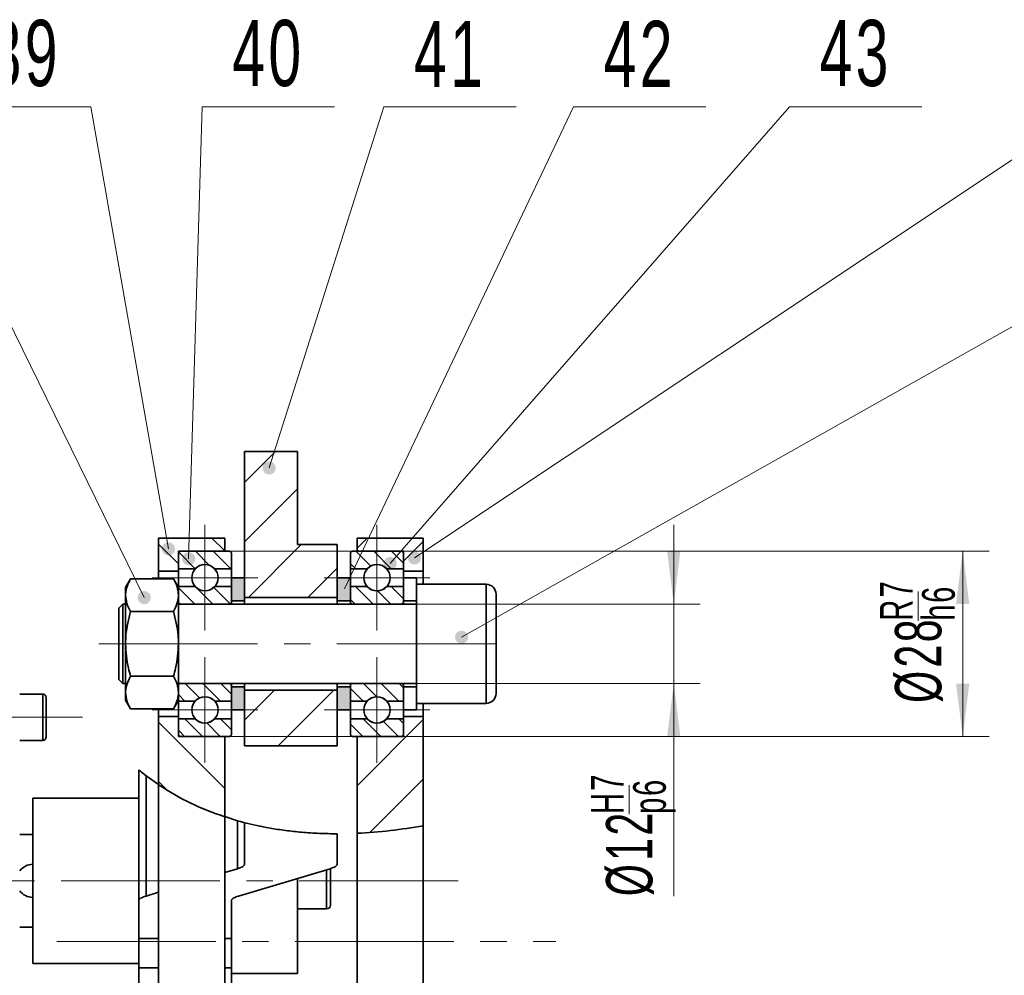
# Model space of a CAD drawing. Header units: millimetres. Extents: x -594 to 594, y -420 to 420.
# Tile 63 of 64: x 411 to 485, y 278 to 350. Entities that reach past the tile are written whole.
import ezdxf

# ---------------------------------------------------------------- set-up
doc = ezdxf.new("R2010")
doc.units = ezdxf.units.MM
doc.linetypes.add('点画线', pattern=[18, 12, -2, 2, -2])
doc.layers.get('0').update_dxf_attribs({"lineweight": 35})
for name, color, linetype, lineweight in [('中心线层', 1, '点画线', 18), ('几何体', 7, 'Continuous', 35), ('尺寸线层', 3, 'Continuous', 18), ('细实线层', 7, 'Continuous', 18)]:
    doc.layers.add(name, color=color, linetype=linetype, lineweight=lineweight)
doc.styles.add('标准', font='txt', dxfattribs={"width": 0.667})
doc.dimstyles.new('GB_尺寸', dxfattribs={"dimtxt": 3.5, "dimasz": 4, "dimexe": 2, "dimexo": 0, "dimtad": 1, "dimdsep": 46, "dimtxsty": '标准', "dimblk": '_CAXARROW', "dimcen": 0, "dimdle": 6, "dimazin": 2, "dimtfac": 0.707107, "dimtdec": 3, "dimtmove": 2, "dimatfit": 3, "dimfxl": 0, "dimfrac": 2, "dimtolj": 1, "dimtzin": 0, "dimarcsym": 0})
pattern_1 = [(135, (0, 0), (-0.6735192, -0.6735192), [])]
pattern_2 = [(135, (0, 0), (-2.245064, -2.245064), [])]

# ---------------------------------------------------------------- blocks, each defined once
blk = doc.blocks.new('*X11')
at = {"layer": '尺寸线层', "color": 0}
blk.add_line((478.555, 304.947), (478.555, 307.156), dxfattribs=at)
at = {"layer": '尺寸线层', "color": 0, "char_height": 3.5, "attachment_point": 1, "rotation": 90, "line_spacing_factor": 1.15057, "style": '标准'}
for s, insert, width in [('\\T1.1;{\\H0.707107x;R7}', (475.668, 304.947), 8.83727), ('\\T1.1;{\\H0.707107x;h6}', (478.847, 304.947), 8.83727), ('\\T1.1;%%C28', (476.805, 298.733), 33.69149)]:
    blk.add_mtext(s, dxfattribs=dict(at, insert=insert, width=width))
blk = doc.blocks.new('*X10')
at = {"layer": '尺寸线层', "linetype": 'Continuous'}
for points in [[(481.92, 310.202), (481.42, 306.202), (482.42, 306.202)], [(481.92, 296.202), (481.42, 300.202), (482.42, 300.202)]]:
    blk.add_hatch(color=0, dxfattribs=at).paths.add_polyline_path(points, flags=0)
at = {"layer": '尺寸线层', "color": 0, "linetype": 'Continuous'}
for p, q in [((426.154, 310.202), (483.92, 310.202)), ((481.92, 296.202), (481.92, 310.202)), ((426.504, 296.202), (483.92, 296.202))]:
    blk.add_line(p, q, dxfattribs=at)
at = {"layer": '尺寸线层', "color": 0}
blk.add_blockref('*X11', (0, 0), dxfattribs=at)
blk = doc.blocks.new('_CAXARROW')
blk.add_hatch(color=0).paths.add_polyline_path([(0, 0), (-1, 0.125), (-1, -0.125)], flags=0)
blk = doc.blocks.new('*X13')
at = {"layer": '尺寸线层', "color": 0}
blk.add_line((456.718, 290.332), (456.718, 292.524), dxfattribs=at)
at = {"layer": '尺寸线层', "color": 0, "char_height": 3.5, "attachment_point": 1, "rotation": 90, "line_spacing_factor": 1.15057, "style": '标准'}
for s, insert, width in [('\\T1.1;{\\H0.707107x;H7}', (453.83, 290.332), 8.76588), ('\\T1.1;{\\H0.707107x;p6}', (457.01, 290.346), 8.76588), ('\\T1.1;%%C12', (454.968, 284.119), 33.62011)]:
    blk.add_mtext(s, dxfattribs=dict(at, insert=insert, width=width))
blk = doc.blocks.new('*X12')
at = {"layer": '尺寸线层', "linetype": 'Continuous'}
for points in [[(460.083, 306.202), (459.583, 310.202), (460.583, 310.202)], [(460.083, 300.202), (459.583, 296.202), (460.583, 296.202)]]:
    blk.add_hatch(color=0, dxfattribs=at).paths.add_polyline_path(points, flags=0)
at = {"layer": '尺寸线层', "color": 0, "linetype": 'Continuous'}
for p, q in [((460.083, 284.119), (460.083, 312.202)), ((424.654, 306.202), (462.083, 306.202)), ((424.654, 300.202), (462.083, 300.202))]:
    blk.add_line(p, q, dxfattribs=at)
at = {"layer": '尺寸线层', "color": 0}
blk.add_blockref('*X13', (0, 0), dxfattribs=at)
blk = doc.blocks.new('*X15')
at = {"layer": '尺寸线层', "color": 0}
blk.add_line((475.444, 273.109), (475.444, 275.318), dxfattribs=at)
at = {"layer": '尺寸线层', "color": 0, "char_height": 3.5, "attachment_point": 1, "rotation": 90, "line_spacing_factor": 1.15057, "style": '标准'}
for s, insert, width in [('\\T1.1;{\\H0.707107x;R7}', (472.557, 273.109), 8.83727), ('\\T1.1;{\\H0.707107x;h6}', (475.737, 273.109), 8.83727), ('\\T1.1;%%C28', (473.694, 266.895), 33.69149)]:
    blk.add_mtext(s, dxfattribs=dict(at, insert=insert, width=width))
blk = doc.blocks.new('*X14')
at = {"layer": '尺寸线层', "linetype": 'Continuous'}
for points in [[(478.81, 265.202), (478.31, 269.202), (479.31, 269.202)], [(478.81, 251.202), (478.31, 247.202), (479.31, 247.202)]]:
    blk.add_hatch(color=0, dxfattribs=at).paths.add_polyline_path(points, flags=0)
at = {"layer": '尺寸线层', "color": 0, "linetype": 'Continuous'}
for p, q in [((478.81, 245.202), (478.81, 275.318)), ((424.654, 265.202), (480.81, 265.202)), ((424.654, 251.202), (480.81, 251.202))]:
    blk.add_line(p, q, dxfattribs=at)
at = {"layer": '尺寸线层', "color": 0}
blk.add_blockref('*X15', (0, 0), dxfattribs=at)
blk = doc.blocks.new('*X68')
at = {"layer": '细实线层', "lineweight": 18}
h = blk.add_hatch(color=0, dxfattribs=at)
edge = h.paths.add_edge_path(flags=0)
edge.add_arc((0, 0), 0.5, 0, 360)
at = {"layer": '细实线层', "color": 0}
for p, q in [((-18.186, 37.107), (-28.186, 37.107)), ((0, 0), (-18.186, 37.107))]:
    blk.add_line(p, q, dxfattribs=at)
at = {"layer": '细实线层', "color": 0, "lineweight": 18, "insert": (-23.186, 38.607), "char_height": 5, "width": 17, "attachment_point": 8, "line_spacing_factor": 1.15057, "style": '标准'}
blk.add_mtext('\\T1.1;38', dxfattribs=at)
blk = doc.blocks.new('*X69')
at = {"layer": '细实线层', "lineweight": 18}
h = blk.add_hatch(color=0, dxfattribs=at)
edge = h.paths.add_edge_path(flags=0)
edge.add_arc((0, 0), 0.5, 0, 360)
at = {"layer": '细实线层', "color": 0}
for p, q in [((-5.859, 33.416), (-15.859, 33.416)), ((0, 0), (-5.859, 33.416))]:
    blk.add_line(p, q, dxfattribs=at)
at = {"layer": '细实线层', "color": 0, "lineweight": 18, "insert": (-10.859, 34.916), "char_height": 5, "width": 17, "attachment_point": 8, "line_spacing_factor": 1.15057, "style": '标准'}
blk.add_mtext('\\T1.1;39', dxfattribs=at)
blk = doc.blocks.new('*X70')
at = {"layer": '细实线层', "lineweight": 18}
h = blk.add_hatch(color=0, dxfattribs=at)
edge = h.paths.add_edge_path(flags=0)
edge.add_arc((0, 0), 0.5, 0, 360)
at = {"layer": '细实线层', "color": 0}
for p, q in [((0, 0), (1.024, 34.177)), ((1.024, 34.177), (11.024, 34.177))]:
    blk.add_line(p, q, dxfattribs=at)
at = {"layer": '细实线层', "color": 0, "lineweight": 18, "insert": (6.024, 35.677), "char_height": 5, "width": 17, "attachment_point": 8, "line_spacing_factor": 1.15057, "style": '标准'}
blk.add_mtext('\\T1.1;40', dxfattribs=at)
blk = doc.blocks.new('*X71')
at = {"layer": '细实线层', "lineweight": 18}
h = blk.add_hatch(color=0, dxfattribs=at)
edge = h.paths.add_edge_path(flags=0)
edge.add_arc((0, 0), 0.5, 0, 360)
at = {"layer": '细实线层', "color": 0}
for p, q in [((0, 0), (8.671, 27.303)), ((8.671, 27.303), (18.671, 27.303))]:
    blk.add_line(p, q, dxfattribs=at)
at = {"layer": '细实线层', "color": 0, "lineweight": 18, "insert": (13.671, 28.803), "char_height": 5, "width": 17, "attachment_point": 8, "line_spacing_factor": 1.15057, "style": '标准'}
blk.add_mtext('\\T1.1;41', dxfattribs=at)
blk = doc.blocks.new('*X72')
at = {"layer": '细实线层', "lineweight": 18}
h = blk.add_hatch(color=0, dxfattribs=at)
edge = h.paths.add_edge_path(flags=0)
edge.add_arc((0, 0), 0.5, 0, 360)
at = {"layer": '细实线层', "color": 0}
for p, q in [((0, 0), (17.304, 36.443)), ((17.304, 36.443), (27.304, 36.443))]:
    blk.add_line(p, q, dxfattribs=at)
at = {"layer": '细实线层', "color": 0, "lineweight": 18, "insert": (22.304, 37.943), "char_height": 5, "width": 17, "attachment_point": 8, "line_spacing_factor": 1.15057, "style": '标准'}
blk.add_mtext('\\T1.1;42', dxfattribs=at)
blk = doc.blocks.new('*X73')
at = {"layer": '细实线层', "lineweight": 18}
h = blk.add_hatch(color=0, dxfattribs=at)
edge = h.paths.add_edge_path(flags=0)
edge.add_arc((0, 0), 0.5, 0, 360)
at = {"layer": '细实线层', "color": 0}
for p, q in [((0, 0), (30.182, 34.529)), ((30.182, 34.529), (40.182, 34.529))]:
    blk.add_line(p, q, dxfattribs=at)
at = {"layer": '细实线层', "color": 0, "lineweight": 18, "insert": (35.182, 36.029), "char_height": 5, "width": 17, "attachment_point": 8, "line_spacing_factor": 1.15057, "style": '标准'}
blk.add_mtext('\\T1.1;43', dxfattribs=at)
blk = doc.blocks.new('*X74')
at = {"layer": '细实线层', "lineweight": 18}
h = blk.add_hatch(color=0, dxfattribs=at)
edge = h.paths.add_edge_path(flags=0)
edge.add_arc((0, 0), 0.5, 0, 360)
at = {"layer": '细实线层', "color": 0}
for p, q in [((0, 0), (51.159, 34.106)), ((51.159, 34.106), (61.159, 34.106))]:
    blk.add_line(p, q, dxfattribs=at)
at = {"layer": '细实线层', "color": 0, "lineweight": 18, "insert": (56.159, 35.606), "char_height": 5, "width": 17, "attachment_point": 8, "line_spacing_factor": 1.15057, "style": '标准'}
blk.add_mtext('\\T1.1;44', dxfattribs=at)
blk = doc.blocks.new('*X75')
at = {"layer": '细实线层', "lineweight": 18}
h = blk.add_hatch(color=0, dxfattribs=at)
edge = h.paths.add_edge_path(flags=0)
edge.add_arc((0, 0), 0.5, 0, 360)
at = {"layer": '细实线层', "color": 0}
blk.add_line((0, 0), (71.088, 40.094), dxfattribs=at)

msp = doc.modelspace()

# ---------------------------------------------------------------- hatches: boundary and pattern name
at = {"linetype": 'Continuous', "lineweight": 18}
h = msp.add_hatch(dxfattribs=at)
h.set_pattern_fill('ANSI31', color=256, style=0, pattern_type=0)
h.paths.add_polyline_path([(434.654, 306.702), (434.654, 310.702), (431.654, 310.702), (431.654, 317.734), (427.654, 317.734), (427.654, 306.702)], flags=0)
h = msp.add_hatch(dxfattribs=at)
h.set_pattern_fill('ANSI31', color=256, style=0, pattern_type=0)
h.set_pattern_definition(pattern_2)
h.paths.add_polyline_path([(426.154, 311.202), (421.154, 311.202), (421.154, 308.702), (422.654, 308.702), (422.654, 310.202), (426.154, 310.202)], flags=0)
h = msp.add_hatch(dxfattribs=at)
h.set_pattern_fill('ANSI31', color=256, style=0, pattern_type=0)
h.paths.add_polyline_path([(441.154, 311.202), (436.154, 311.202), (436.154, 310.202), (439.654, 310.202), (439.654, 308.702), (441.154, 308.702)], flags=0)
h = msp.add_hatch(dxfattribs=at)
h.set_pattern_fill('ANSI31', color=256, style=0, pattern_type=0)
h.set_pattern_definition(pattern_1)
edge = h.paths.add_edge_path(flags=0)
edge.add_arc((426.504, 310.052), 0.15, 0, 90)
edge.add_line((426.504, 310.202), (422.804, 310.202))
edge.add_arc((422.804, 310.052), 0.15, 90, 180)
edge.add_line((422.654, 310.052), (422.654, 308.868))
edge.add_line((422.654, 308.868), (423.916, 308.868))
edge.add_arc((424.654, 308.202), 0.995, 42.06836, 137.93164, ccw=False)
edge.add_line((425.393, 308.868), (426.654, 308.868))
edge.add_line((426.654, 308.868), (426.654, 310.052))
h = msp.add_hatch(dxfattribs=at)
h.set_pattern_fill('ANSI31', color=256, style=0, pattern_type=0)
h.set_pattern_definition(pattern_1)
edge = h.paths.add_edge_path(flags=0)
edge.add_arc((435.804, 310.052), 0.15, 90, 180)
edge.add_line((435.804, 310.202), (439.504, 310.202))
edge.add_arc((439.504, 310.052), 0.15, 0, 90)
edge.add_line((439.654, 310.052), (439.654, 308.868))
edge.add_line((439.654, 308.868), (438.393, 308.868))
edge.add_arc((437.654, 308.202), 0.995, 42.06836, 137.93164, ccw=False)
edge.add_line((436.916, 308.868), (435.654, 308.868))
edge.add_line((435.654, 308.868), (435.654, 310.052))
h = msp.add_hatch(dxfattribs=at)
h.set_pattern_fill('ANSI31', color=256, style=0, pattern_type=0)
h.paths.add_polyline_path([(427.654, 308.202), (426.654, 308.202), (426.654, 306.452), (427.654, 306.452)], flags=0)
h = msp.add_hatch(dxfattribs=at)
h.set_pattern_fill('ANSI31', color=256, style=0, pattern_type=0)
h.set_pattern_definition(pattern_2)
h.paths.add_polyline_path([(435.654, 308.202), (434.654, 308.202), (434.654, 306.452), (435.654, 306.452)], flags=0)
h = msp.add_hatch(dxfattribs=at)
h.set_pattern_fill('ANSI31', color=256, style=0, pattern_type=0)
h.set_pattern_definition(pattern_2)
h.paths.add_polyline_path([(440.654, 308.202), (439.654, 308.202), (439.654, 306.452), (440.654, 306.452)], flags=0)
h = msp.add_hatch(dxfattribs=at)
h.set_pattern_fill('ANSI31', color=256, style=0, pattern_type=0)
h.set_pattern_definition(pattern_1)
edge = h.paths.add_edge_path(flags=0)
edge.add_arc((424.654, 308.202), 0.995, 222.06836, 317.93164, ccw=False)
edge.add_line((423.916, 307.535), (422.654, 307.535))
edge.add_line((422.654, 307.535), (422.654, 306.352))
edge.add_arc((422.804, 306.352), 0.15, 180, 270)
edge.add_line((422.804, 306.202), (426.504, 306.202))
edge.add_arc((426.504, 306.352), 0.15, 270, 360)
edge.add_line((426.654, 306.352), (426.654, 307.535))
edge.add_line((426.654, 307.535), (425.393, 307.535))
h = msp.add_hatch(dxfattribs=at)
h.set_pattern_fill('ANSI31', color=256, style=0, pattern_type=0)
h.set_pattern_definition(pattern_1)
edge = h.paths.add_edge_path(flags=0)
edge.add_arc((437.654, 308.202), 0.995, 222.06836, 317.93164, ccw=False)
edge.add_line((438.393, 307.535), (439.654, 307.535))
edge.add_line((439.654, 307.535), (439.654, 306.352))
edge.add_arc((439.504, 306.352), 0.15, 270, 360)
edge.add_line((439.504, 306.202), (435.804, 306.202))
edge.add_arc((435.804, 306.352), 0.15, 180, 270)
edge.add_line((435.654, 306.352), (435.654, 307.535))
edge.add_line((435.654, 307.535), (436.916, 307.535))
h = msp.add_hatch(dxfattribs=at)
h.set_pattern_fill('ANSI31', color=256, style=0, pattern_type=0)
h.set_pattern_definition(pattern_1)
edge = h.paths.add_edge_path(flags=0)
edge.add_arc((424.654, 298.202), 0.995, 42.06836, 137.93164, ccw=False)
edge.add_line((423.916, 298.868), (422.654, 298.868))
edge.add_line((422.654, 298.868), (422.654, 300.052))
edge.add_arc((422.804, 300.052), 0.15, 90, 180)
edge.add_line((422.804, 300.202), (426.504, 300.202))
edge.add_arc((426.504, 300.052), 0.15, 0, 90)
edge.add_line((426.654, 300.052), (426.654, 298.868))
edge.add_line((426.654, 298.868), (425.393, 298.868))
h = msp.add_hatch(dxfattribs=at)
h.set_pattern_fill('ANSI31', color=256, style=0, pattern_type=0)
h.set_pattern_definition(pattern_2)
h.paths.add_polyline_path([(434.654, 298.202), (435.654, 298.202), (435.654, 299.952), (434.654, 299.952)], flags=0)
h = msp.add_hatch(dxfattribs=at)
h.set_pattern_fill('ANSI31', color=256, style=0, pattern_type=0)
h.set_pattern_definition(pattern_1)
edge = h.paths.add_edge_path(flags=0)
edge.add_arc((437.654, 298.202), 0.995, 42.06836, 137.93164, ccw=False)
edge.add_line((438.393, 298.868), (439.654, 298.868))
edge.add_line((439.654, 298.868), (439.654, 300.052))
edge.add_arc((439.504, 300.052), 0.15, 360, 450)
edge.add_line((439.504, 300.202), (435.804, 300.202))
edge.add_arc((435.804, 300.052), 0.15, 90, 180)
edge.add_line((435.654, 300.052), (435.654, 298.868))
edge.add_line((435.654, 298.868), (436.916, 298.868))
h = msp.add_hatch(dxfattribs=at)
h.set_pattern_fill('ANSI31', color=256, style=0, pattern_type=0)
h.set_pattern_definition(pattern_2)
h.paths.add_polyline_path([(439.654, 298.202), (440.654, 298.202), (440.654, 299.952), (439.654, 299.952)], flags=0)
h = msp.add_hatch(dxfattribs=at)
h.set_pattern_fill('ANSI31', color=256, style=0, pattern_type=0)
h.paths.add_polyline_path([(434.654, 295.478), (434.654, 299.702), (427.654, 299.702), (427.654, 295.478)], flags=0)
h = msp.add_hatch(dxfattribs=at)
h.set_pattern_fill('ANSI31', color=256, style=0, pattern_type=0)
h.set_pattern_definition(pattern_2)
edge = h.paths.add_edge_path(flags=0)
edge.add_line((421.154, 297.702), (421.154, 292.541))
edge.add_spline(control_points=[(421.154, 292.541), (422.682, 291.512), (424.362, 290.709), (426.154, 290.119)], knot_values=[0, 0, 0, 0, 5.573576, 5.573576, 5.573576, 5.573576], weights=[1, 1, 1, 1], degree=3, periodic=0)
edge.add_line((426.154, 290.119), (426.154, 296.202))
edge.add_line((426.154, 296.202), (422.654, 296.202))
edge.add_line((422.654, 296.202), (422.654, 297.702))
edge.add_line((422.654, 297.702), (421.154, 297.702))
h = msp.add_hatch(dxfattribs=at)
h.set_pattern_fill('ANSI31', color=256, style=0, pattern_type=0)
edge = h.paths.add_edge_path(flags=0)
edge.add_line((441.154, 289.453), (441.154, 297.702))
edge.add_line((441.154, 297.702), (439.654, 297.702))
edge.add_line((439.654, 297.702), (439.654, 296.202))
edge.add_line((439.654, 296.202), (436.154, 296.202))
edge.add_line((436.154, 296.202), (436.154, 288.877))
edge.add_spline(control_points=[(436.154, 288.877), (437.8, 288.952), (439.474, 289.146), (441.154, 289.453)], knot_values=[0, 0, 0, 0, 5.036891, 5.036891, 5.036891, 5.036891], weights=[1, 1, 1, 1], degree=3, periodic=0)
h = msp.add_hatch(dxfattribs=at)
h.set_pattern_fill('ANSI31', color=256, style=0, pattern_type=0)
h.set_pattern_definition(pattern_1)
edge = h.paths.add_edge_path(flags=0)
edge.add_arc((426.504, 296.352), 0.15, 270, 360)
edge.add_line((426.504, 296.202), (422.804, 296.202))
edge.add_arc((422.804, 296.352), 0.15, 180, 270)
edge.add_line((422.654, 296.352), (422.654, 297.535))
edge.add_line((422.654, 297.535), (423.916, 297.535))
edge.add_arc((424.654, 298.202), 0.995, 222.06836, 317.93164, ccw=False)
edge.add_line((425.393, 297.535), (426.654, 297.535))
edge.add_line((426.654, 297.535), (426.654, 296.352))
h = msp.add_hatch(dxfattribs=at)
h.set_pattern_fill('ANSI31', color=256, style=0, pattern_type=0)
h.set_pattern_definition(pattern_1)
edge = h.paths.add_edge_path(flags=0)
edge.add_arc((435.804, 296.352), 0.15, 180, 270)
edge.add_line((435.804, 296.202), (439.504, 296.202))
edge.add_arc((439.504, 296.352), 0.15, 270, 360)
edge.add_line((439.654, 296.352), (439.654, 297.535))
edge.add_line((439.654, 297.535), (438.393, 297.535))
edge.add_arc((437.654, 298.202), 0.995, 222.06836, 317.93164, ccw=False)
edge.add_line((436.916, 297.535), (435.654, 297.535))
edge.add_line((435.654, 297.535), (435.654, 296.352))
at = {"layer": '几何体', "lineweight": 35}
h = msp.add_hatch(color=256, dxfattribs=at)
h.paths.add_polyline_path([(426.654, 306.452), (426.654, 307.535), (426.654, 308.202), (427.654, 308.202), (427.654, 306.702), (427.654, 306.452)], flags=0)
h.paths.add_polyline_path([(434.654, 306.702), (434.654, 308.202), (435.654, 308.202), (435.654, 307.535), (435.654, 306.452), (434.654, 306.452)], flags=0)
h.paths.add_polyline_path([(426.654, 298.868), (426.654, 299.952), (427.654, 299.952), (427.654, 299.702), (427.654, 298.202), (426.654, 298.202)], flags=0)
h.paths.add_polyline_path([(434.654, 298.202), (434.654, 299.702), (434.654, 299.952), (435.654, 299.952), (435.654, 298.868), (435.654, 298.202)], flags=0)

# ---------------------------------------------------------------- linework, layer by layer
at = {"layer": '中心线层'}
for p, q in [((424.654, 304.207), (424.654, 312.197)), ((437.654, 304.207), (437.654, 312.197)), ((420.659, 308.202), (428.649, 308.202)), ((441.649, 308.202), (433.659, 308.202)), ((416.634, 303.202), (448.484, 303.202)), ((424.654, 302.197), (424.654, 294.207)), ((437.654, 302.197), (437.654, 294.207)), ((407.654, 297.655), (415.404, 297.655)), ((420.659, 298.202), (428.649, 298.202)), ((441.649, 298.202), (433.659, 298.202)), ((443.783, 285.281), (136.69, 285.281)), ((413.465, 280.702), (451.16, 280.702))]:
    msp.add_line(p, q, dxfattribs=at)
at = {"layer": '几何体'}
for p, q in [((431.654, 317.734), (427.654, 317.734)), ((427.654, 306.702), (427.654, 317.734)), ((431.654, 317.734), (431.654, 310.702)), ((426.154, 311.202), (421.154, 311.202)), ((421.154, 311.202), (421.154, 308.702)), ((426.154, 311.202), (426.154, 310.202)), ((441.154, 311.202), (436.154, 311.202)), ((436.154, 310.202), (436.154, 311.202)), ((441.154, 308.702), (441.154, 311.202)), ((431.654, 310.702), (434.654, 310.702)), ((434.654, 306.702), (434.654, 310.702)), ((426.154, 310.202), (422.654, 310.202)), ((422.654, 308.702), (422.654, 310.202)), ((422.654, 308.868), (422.654, 310.052)), ((422.804, 310.202), (426.504, 310.202)), ((426.654, 310.052), (426.654, 308.868)), ((435.654, 308.868), (435.654, 310.052)), ((435.804, 310.202), (439.504, 310.202)), ((439.654, 310.202), (436.154, 310.202)), ((439.654, 310.202), (439.654, 308.702)), ((439.654, 310.052), (439.654, 308.868)), ((423.916, 308.868), (422.654, 308.868)), ((423.916, 308.863), (423.916, 308.868)), ((423.916, 308.863), (423.916, 308.859)), ((426.654, 308.868), (425.393, 308.868)), ((426.654, 308.202), (426.654, 308.868)), ((435.654, 308.202), (435.654, 308.868)), ((435.654, 308.868), (436.916, 308.868)), ((438.393, 308.868), (439.654, 308.868)), ((438.393, 308.863), (438.393, 308.868)), ((438.393, 308.863), (438.393, 308.859)), ((419.034, 308.109), (418.654, 307.452)), ((422.275, 308.109), (419.034, 308.109)), ((422.654, 308.702), (421.154, 308.702)), ((421.154, 308.702), (421.154, 308.109)), ((422.654, 307.452), (422.275, 308.109)), ((422.654, 308.702), (422.654, 307.535)), ((427.654, 308.202), (426.654, 308.202)), ((426.654, 308.202), (426.654, 306.452)), ((427.654, 308.202), (427.654, 306.452)), ((435.654, 308.202), (434.654, 308.202)), ((434.654, 306.452), (434.654, 308.202)), ((435.654, 306.452), (435.654, 308.202)), ((441.154, 308.702), (439.654, 308.702)), ((439.654, 308.702), (439.654, 308.202)), ((440.654, 308.202), (439.654, 308.202)), ((439.654, 306.452), (439.654, 308.202)), ((440.654, 307.702), (440.654, 308.202)), ((441.154, 307.702), (441.154, 308.702)), ((418.654, 307.452), (418.654, 306.882)), ((422.654, 307.535), (423.916, 307.535)), ((422.654, 307.452), (422.654, 307.535)), ((422.654, 307.452), (422.654, 306.882)), ((425.393, 307.535), (426.654, 307.535)), ((426.654, 307.535), (426.654, 306.352)), ((435.654, 306.352), (435.654, 307.535)), ((436.916, 307.535), (435.654, 307.535)), ((439.654, 307.535), (438.393, 307.535)), ((439.654, 307.535), (439.654, 306.352)), ((445.904, 307.702), (440.654, 307.702)), ((440.654, 301.459), (440.654, 307.702)), ((445.904, 301.459), (445.904, 307.702)), ((418.654, 306.882), (418.654, 303.202)), ((422.654, 306.882), (422.654, 303.202)), ((427.654, 306.702), (434.654, 306.702)), ((446.654, 306.952), (446.654, 301.749)), ((418.454, 306.202), (418.154, 305.902)), ((418.154, 302.156), (418.154, 305.902)), ((418.654, 306.202), (418.454, 306.202)), ((418.454, 306.202), (418.454, 302.04)), ((440.654, 306.202), (422.654, 306.202)), ((426.504, 306.202), (422.804, 306.202)), ((427.654, 306.452), (426.654, 306.452)), ((426.654, 306.352), (426.654, 306.202)), ((427.654, 306.452), (427.654, 306.202)), ((435.654, 306.452), (434.654, 306.452)), ((434.654, 306.202), (434.654, 306.452)), ((435.654, 306.202), (435.654, 306.352)), ((439.504, 306.202), (435.804, 306.202)), ((440.654, 306.452), (439.654, 306.452)), ((439.654, 306.352), (439.654, 306.202)), ((422.275, 305.655), (419.034, 305.655)), ((418.654, 303.202), (418.654, 299.521)), ((422.654, 303.202), (422.654, 299.521)), ((418.154, 300.502), (418.154, 302.156)), ((418.454, 302.04), (418.454, 300.202)), ((440.654, 298.702), (440.654, 301.459)), ((445.904, 298.702), (445.904, 301.459)), ((446.654, 301.749), (446.654, 299.452)), ((422.275, 300.748), (419.034, 300.748)), ((418.154, 300.502), (418.454, 300.202)), ((418.454, 300.202), (418.654, 300.202)), ((422.654, 300.202), (440.654, 300.202)), ((422.804, 300.202), (426.504, 300.202)), ((426.654, 300.202), (426.654, 300.052)), ((426.654, 300.052), (426.654, 298.868)), ((426.654, 299.952), (427.654, 299.952)), ((426.654, 299.952), (426.654, 298.202)), ((427.654, 300.202), (427.654, 299.952)), ((427.654, 299.952), (427.654, 298.202)), ((434.654, 299.952), (434.654, 300.202)), ((434.654, 299.952), (435.654, 299.952)), ((434.654, 298.202), (434.654, 299.952)), ((435.654, 300.052), (435.654, 300.202)), ((435.654, 298.868), (435.654, 300.052)), ((435.654, 298.202), (435.654, 299.952)), ((435.804, 300.202), (439.504, 300.202)), ((439.654, 300.202), (439.654, 300.052)), ((439.654, 300.052), (439.654, 298.868)), ((439.654, 299.952), (440.654, 299.952)), ((439.654, 298.202), (439.654, 299.952)), ((412.404, 299.405), (410.654, 299.405)), ((412.404, 299.294), (412.404, 299.405)), ((412.404, 295.905), (412.404, 299.294)), ((412.654, 299.155), (412.654, 299.059)), ((418.654, 299.521), (418.654, 298.952)), ((422.654, 299.521), (422.654, 298.952)), ((434.654, 299.702), (427.654, 299.702)), ((427.654, 295.478), (427.654, 299.702)), ((434.654, 295.478), (434.654, 299.702)), ((412.654, 299.059), (412.654, 296.155)), ((418.654, 298.952), (419.034, 298.294)), ((422.275, 298.294), (422.654, 298.952)), ((422.654, 298.868), (422.654, 298.952)), ((422.654, 298.868), (422.654, 297.702)), ((422.654, 298.868), (423.916, 298.868)), ((425.393, 298.868), (426.654, 298.868)), ((436.916, 298.868), (435.654, 298.868)), ((439.654, 298.868), (438.393, 298.868)), ((440.654, 298.702), (445.904, 298.702)), ((440.654, 298.202), (440.654, 298.702)), ((441.154, 297.702), (441.154, 298.702)), ((422.275, 298.294), (419.034, 298.294)), ((421.154, 298.294), (421.154, 297.702)), ((421.154, 297.702), (422.654, 297.702)), ((421.154, 297.702), (421.154, 292.541)), ((422.654, 296.202), (422.654, 297.702)), ((426.654, 297.535), (426.654, 298.202)), ((426.654, 298.202), (427.654, 298.202)), ((434.654, 298.202), (435.654, 298.202)), ((435.654, 297.535), (435.654, 298.202)), ((439.654, 298.202), (439.654, 297.702)), ((439.654, 298.202), (440.654, 298.202)), ((439.654, 297.702), (441.154, 297.702)), ((439.654, 297.702), (439.654, 296.202)), ((441.154, 289.453), (441.154, 297.702)), ((422.654, 296.352), (422.654, 297.535)), ((423.916, 297.535), (422.654, 297.535)), ((423.916, 297.54), (423.916, 297.544)), ((423.916, 297.54), (423.916, 297.535)), ((426.654, 297.535), (425.393, 297.535)), ((426.654, 297.535), (426.654, 296.352)), ((435.654, 296.352), (435.654, 297.535)), ((435.654, 297.535), (436.916, 297.535)), ((438.393, 297.54), (438.393, 297.544)), ((438.393, 297.54), (438.393, 297.535)), ((438.393, 297.535), (439.654, 297.535)), ((439.654, 297.535), (439.654, 296.352)), ((422.654, 296.202), (426.154, 296.202)), ((426.504, 296.202), (422.804, 296.202)), ((426.154, 296.202), (426.154, 290.119)), ((439.504, 296.202), (435.804, 296.202)), ((436.154, 296.202), (439.654, 296.202)), ((436.154, 288.877), (436.154, 296.202)), ((410.654, 295.905), (412.404, 295.905)), ((434.654, 295.478), (427.654, 295.478)), ((419.654, 293.667), (419.654, 283.762)), ((420.202, 284.135), (420.202, 293.228)), ((420.202, 293.228), (421.154, 292.572)), ((421.154, 271.168), (421.154, 292.541)), ((419.654, 291.531), (411.654, 291.531)), ((411.654, 291.531), (411.654, 279.031)), ((426.154, 290.14), (427.106, 289.828)), ((426.154, 273.523), (426.154, 290.119)), ((427.106, 289.828), (427.106, 286.198)), ((427.654, 286.571), (427.654, 289.68)), ((411.654, 288.781), (410.654, 288.781)), ((434.654, 286.571), (434.654, 288.842)), ((436.154, 273.747), (436.154, 288.877)), ((441.154, 272.391), (441.154, 289.453)), ((426.154, 285.913), (427.106, 286.198)), ((434.106, 286.198), (427.202, 284.135)), ((433.842, 283.156), (433.842, 286.119)), ((434.154, 286.212), (434.154, 283.468)), ((431.654, 285.465), (431.654, 278.281)), ((420.202, 284.135), (421.154, 284.42)), ((419.654, 283.762), (419.654, 280.925)), ((426.654, 283.762), (426.654, 280.925)), ((431.654, 283.156), (433.842, 283.156)), ((410.654, 281.781), (411.654, 281.781)), ((419.654, 280.925), (419.654, 278.701)), ((421.154, 280.925), (419.654, 280.925)), ((426.654, 280.925), (426.154, 280.925)), ((426.654, 278.701), (426.654, 280.925)), ((411.654, 279.031), (419.654, 279.031)), ((419.654, 272.781), (419.654, 278.701)), ((419.654, 278.701), (421.154, 278.701)), ((426.154, 278.701), (426.654, 278.701)), ((426.654, 273.648), (426.654, 278.701)), ((426.654, 278.281), (431.654, 278.281))]:
    msp.add_line(p, q, dxfattribs=at)
for points in [[(427.106, 286.198), (427.231, 286.238), (427.341, 286.281), (427.435, 286.326), (427.513, 286.373), (427.575, 286.421), (427.619, 286.47), (427.645, 286.52), (427.654, 286.571)], [(434.654, 286.571), (434.645, 286.52), (434.619, 286.47), (434.575, 286.421), (434.513, 286.373), (434.435, 286.326), (434.341, 286.281), (434.231, 286.238), (434.106, 286.198)], [(419.654, 283.762), (419.663, 283.813), (419.69, 283.863), (419.734, 283.912), (419.795, 283.96), (419.873, 284.007), (419.968, 284.052), (420.077, 284.095), (420.202, 284.135)], [(427.202, 284.135), (427.077, 284.095), (426.968, 284.052), (426.873, 284.007), (426.795, 283.96), (426.734, 283.912), (426.69, 283.863), (426.663, 283.813), (426.654, 283.762)]]:
    msp.add_lwpolyline(points, dxfattribs=at)
at = {"layer": '几何体', "lineweight": 35}
for centre in [(424.654, 308.202), (437.654, 308.202), (424.654, 298.202), (437.654, 298.202)]:
    msp.add_circle(centre, 0.995, dxfattribs=at)
at = {"layer": '几何体'}
for centre, radius, start, end in [((422.804, 310.052), 0.15, 90, 180), ((426.504, 310.052), 0.15, 360, 90), ((435.804, 310.052), 0.15, 90, 180), ((439.504, 310.052), 0.15, 0, 90), ((424.654, 308.202), 0.995, 42.06836, 137.93164), ((437.654, 308.202), 0.995, 42.06836, 137.93164), ((424.654, 308.202), 0.995, 222.06836, 317.93164), ((437.654, 308.202), 0.995, 222.06836, 317.93164), ((445.904, 306.952), 0.75, 0, 90), ((422.804, 306.352), 0.15, 180, 270), ((426.504, 306.352), 0.15, 270, 0), ((435.804, 306.352), 0.15, 180, 270), ((439.504, 306.352), 0.15, 270, 360), ((422.804, 300.052), 0.15, 90, 180), ((426.504, 300.052), 0.15, 360, 90), ((435.804, 300.052), 0.15, 90, 180), ((439.504, 300.052), 0.15, 0, 90), ((412.404, 299.155), 0.25, 0, 90), ((424.654, 298.202), 0.995, 42.06836, 137.93164), ((437.654, 298.202), 0.995, 42.06836, 137.93164), ((445.904, 299.452), 0.75, 270, 360), ((424.654, 298.202), 0.995, 222.06836, 317.93164), ((437.654, 298.202), 0.995, 222.06836, 317.93164), ((422.804, 296.352), 0.15, 180, 270), ((426.504, 296.352), 0.15, 270, 0), ((435.804, 296.352), 0.15, 180, 270), ((439.504, 296.352), 0.15, 270, 0), ((412.404, 296.155), 0.25, 270, 0), ((411.654, 285.281), 1.25, 90, 143.1301), ((411.654, 285.281), 1.25, 216.8699, 270), ((433.842, 283.468), 0.312, 270, 0)]:
    msp.add_arc(centre, radius, start, end, dxfattribs=at)
for points, knots in [([(418.654, 306.882), (418.655, 306.911), (418.658, 307.132), (418.741, 307.547), (418.936, 307.921), (419.034, 308.109)], [0, 0, 0, 0, 0.091588, 0.693606, 1.306759, 1.306759, 1.306759, 1.306759]), ([(422.275, 308.109), (422.381, 307.91), (422.595, 307.508), (422.634, 307.092), (422.654, 306.882)], [0, 0, 0, 0, 0.648864, 1.309625, 1.309625, 1.309625, 1.309625]), ([(419.034, 305.655), (418.928, 305.855), (418.714, 306.257), (418.674, 306.673), (418.654, 306.882)], [0, 0, 0, 0, 0.648864, 1.309625, 1.309625, 1.309625, 1.309625]), ([(422.654, 306.882), (422.654, 306.853), (422.65, 306.633), (422.568, 306.218), (422.373, 305.844), (422.275, 305.655)], [0, 0, 0, 0, 0.091588, 0.693606, 1.306759, 1.306759, 1.306759, 1.306759]), ([(418.654, 303.202), (418.66, 303.425), (418.681, 304.255), (418.885, 305.064), (419.034, 305.655)], [0, 0, 0, 0, 0.671016, 2.497886, 2.497886, 2.497886, 2.497886]), ([(422.275, 305.655), (422.424, 305.064), (422.628, 304.255), (422.649, 303.425), (422.654, 303.202)], [0, 0, 0, 0, 1.82687, 2.497886, 2.497886, 2.497886, 2.497886]), ([(419.034, 300.748), (418.977, 300.954), (418.754, 301.754), (418.697, 302.585), (418.654, 303.202)], [0, 0, 0, 0, 0.642685, 2.495365, 2.495365, 2.495365, 2.495365]), ([(422.654, 303.202), (422.612, 302.585), (422.554, 301.754), (422.332, 300.954), (422.275, 300.748)], [0, 0, 0, 0, 1.85268, 2.495365, 2.495365, 2.495365, 2.495365]), ([(418.654, 299.521), (418.655, 299.55), (418.658, 299.77), (418.741, 300.186), (418.936, 300.559), (419.034, 300.748)], [0, 0, 0, 0, 0.091588, 0.693606, 1.306759, 1.306759, 1.306759, 1.306759]), ([(422.275, 300.748), (422.381, 300.549), (422.595, 300.147), (422.634, 299.731), (422.654, 299.521)], [0, 0, 0, 0, 0.648864, 1.309625, 1.309625, 1.309625, 1.309625]), ([(419.034, 298.294), (418.928, 298.494), (418.714, 298.896), (418.674, 299.311), (418.654, 299.521)], [0, 0, 0, 0, 0.648864, 1.309625, 1.309625, 1.309625, 1.309625]), ([(422.654, 299.521), (422.654, 299.492), (422.65, 299.272), (422.568, 298.857), (422.373, 298.483), (422.275, 298.294)], [0, 0, 0, 0, 0.091588, 0.693606, 1.306759, 1.306759, 1.306759, 1.306759]), ([(419.654, 293.667), (419.679, 293.646), (419.734, 293.599), (420.034, 293.361), (420.202, 293.228)], [0, 0, 0, 0, 0.3086792, 0.7023936, 0.7023936, 0.7023936, 0.7023936]), ([(426.154, 290.119), (425.287, 290.433), (423.537, 291.068), (421.953, 292.047), (421.154, 292.541)], [0, 0, 0, 0, 2.767217, 5.585568, 5.585568, 5.585568, 5.585568]), ([(427.654, 289.68), (427.627, 289.687), (427.574, 289.699), (427.26, 289.785), (427.106, 289.828)], [0, 0, 0, 0, 0.2891763, 0.5674042, 0.5674042, 0.5674042, 0.5674042]), ([(434.654, 288.842), (434.204, 288.847), (433.288, 288.858), (431.964, 288.947), (430.712, 289.084), (429.213, 289.312), (428.269, 289.535), (427.654, 289.68)], [0, 0, 0, 0, 1.185235, 2.408514, 3.592769, 4.802619, 7.070611, 7.070611, 7.070611, 7.070611]), ([(441.154, 289.453), (440.328, 289.315), (438.671, 289.039), (436.994, 288.931), (436.154, 288.877)], [0, 0, 0, 0, 2.514152, 5.039511, 5.039511, 5.039511, 5.039511])]:
    msp.add_open_spline(points, degree=3, knots=knots, dxfattribs=at)

# ---------------------------------------------------------------- block references
at = {"layer": '细实线层'}
for name, p in [('*X68', (420.067, 306.695)), ('*X69', (421.894, 310.386)), ('*X70', (423.422, 309.625)), ('*X71', (429.509, 316.498)), ('*X72', (435.211, 307.359)), ('*X73', (438.647, 309.273)), ('*X74', (440.485, 309.696)), ('*X75', (444.046, 303.708))]:
    msp.add_blockref(name, p, dxfattribs=at)

# ---------------------------------------------------------------- dimensions: what is measured, and where the dimension line sits
at = {"layer": '尺寸线层'}
for base, p1, p2, angle, text, picture, middle in [((481.92, 310.202), (426.504, 296.202), (426.154, 310.202), 270, '\\A1;%%C28\\H0.707107x;\\SR7/h6;\\H1.41421x;', '*X10', (478.555, 302.944)), ((460.083, 306.202), (424.654, 300.202), (424.654, 306.202), 90, '\\A1;%%C12\\H0.707107x;\\SH7/p6;\\H1.41421x;', '*X12', (456.718, 288.321)), ((478.81, 265.202), (424.654, 251.202), (424.654, 265.202), 90, '\\A1;%%C28\\H0.707107x;\\SR7/h6;\\H1.41421x;', '*X14', (475.444, 271.107))]:
    dim = msp.add_linear_dim(base=base, p1=p1, p2=p2, angle=angle, text=text, dimstyle='GB_尺寸', override={"dimscale": 1, "dimsah": 1, "dimtfac": 1, "dimtfill": 1, "dimtzin": 0}, dxfattribs=at)
    dim.commit()
    dim.dimension.update_dxf_attribs({"geometry": picture, "text_midpoint": middle, "dimtype": 160})

doc.saveas('drawing.dxf')
